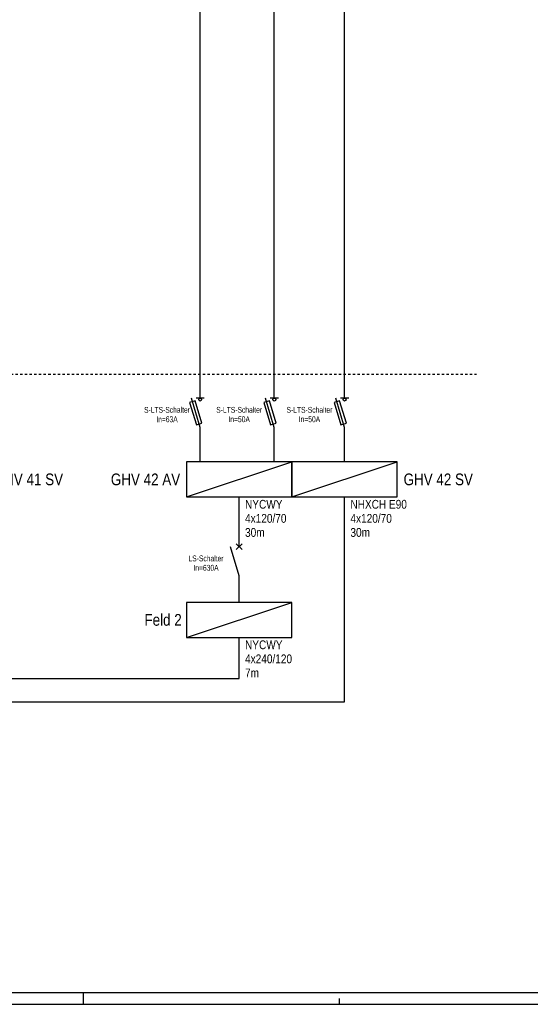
# Model space of a CAD drawing. Header units: millimetres. Extents: x -2000 to 116900, y -500 to 83600.
# Tile 4 of 7: x 73295 to 95098, y -500 to 41550. Entities that reach past the tile are written whole.
import ezdxf
from ezdxf.enums import TextEntityAlignment as Align

# ---------------------------------------------------------------- set-up
doc = ezdxf.new("R2010")
doc.units = ezdxf.units.MM
doc.linetypes.add('DDS_LT3', pattern=[200, 100, -100])
for name, color, linetype in [('ITB_ELT_TXT_Kennzeichnung', 7, 'Continuous'), ('ITB_XXX_Layout Legenden', 7, 'Continuous'), ('ITB_XXX_Layout Rahmen', 18, 'Continuous'), ('ITB_XXX_Schemata Bereiche', 7, 'Continuous'), ('ITB_XXX_Schemata Linien', 7, 'Continuous'), ('ITB_XXX_Schemata Symbole', 7, 'Continuous'), ('ITB_XXX_TXT_Schemata', 7, 'Continuous')]:
    doc.layers.add(name, color=color, linetype=linetype)
doc.styles.add('Arial Narrow', font='txt', dxfattribs={"height": 0.2})

# ---------------------------------------------------------------- blocks, each defined once
blk = doc.blocks.new('Schemasymbol-ID-60-8-1482-6002')
at = {"layer": 'ITB_XXX_Schemata Symbole', "color": 1, "lineweight": 30}
for points in [[(0, 1500), (0, 0), (4500, 0), (4500, 1500), (0, 1500)], [(0, 0), (4500, 1500)]]:
    blk.add_lwpolyline(points, dxfattribs=at)
blk = doc.blocks.new('Schemasymbol-ID-60-8-1482-6020')
at = {"layer": 'ITB_XXX_Schemata Symbole', "color": 1, "lineweight": 30}
for points in [[(0, 1500), (0, 0), (4500, 0), (4500, 1500), (0, 1500)], [(0, 0), (4500, 1500)]]:
    blk.add_lwpolyline(points, dxfattribs=at)
blk = doc.blocks.new('Schemasymbol-ID-60-8-1482-6553')
at = {"layer": 'ITB_XXX_Schemata Symbole', "color": 7, "lineweight": 30}
for points in [[(0, 1875), (0, 2500)], [(0, 0), (0, 625), (-375, 1875)], [(125, 1750), (-125, 2000)], [(-125, 1750), (125, 2000)]]:
    blk.add_lwpolyline(points, dxfattribs=at)
blk = doc.blocks.new('Schemasymbol-ID-60-8-1482-6574')
at = {"layer": 'ITB_XXX_Schemata Symbole', "color": 1, "lineweight": 30}
for points in [[(0, 1500), (0, 0), (4500, 0), (4500, 1500), (0, 1500)], [(0, 0), (4500, 1500)]]:
    blk.add_lwpolyline(points, dxfattribs=at)
blk = doc.blocks.new('Schemasymbol-ID-60-8-1482-6593')
at = {"layer": 'ITB_XXX_Schemata Symbole', "color": 7, "lineweight": 30}
for points in [[(0, 1875), (0, 2500)], [(0, 0), (0, 625), (-375, 1875)], [(177, 1875), (-177, 1875)]]:
    blk.add_lwpolyline(points, dxfattribs=at)
blk.add_circle((0, 1812), 62.5, dxfattribs=at)
blk = doc.blocks.new('Rechteck-ID-60-8-1482-6630')
at = {"layer": 'ITB_XXX_Layout Legenden', "color": 7, "lineweight": 30}
blk.add_lwpolyline([(-263, 443), (24, -515), (263, -443), (-24, 515), (-263, 443)], dxfattribs=at)
blk = doc.blocks.new('Schemasymbol-ID-60-8-1482-6634')
at = {"layer": 'ITB_XXX_Schemata Symbole', "color": 7, "lineweight": 30}
for points in [[(0, 1875), (0, 2500)], [(0, 0), (0, 625), (-375, 1875)], [(177, 1875), (-177, 1875)]]:
    blk.add_lwpolyline(points, dxfattribs=at)
blk.add_circle((0, 1812), 62.5, dxfattribs=at)
blk = doc.blocks.new('Rechteck-ID-60-8-1482-6655')
at = {"layer": 'ITB_XXX_Layout Legenden', "color": 7, "lineweight": 30}
blk.add_lwpolyline([(-263, 443), (24, -515), (263, -443), (-24, 515), (-263, 443)], dxfattribs=at)
blk = doc.blocks.new('Schemasymbol-ID-60-8-1482-6677')
at = {"layer": 'ITB_XXX_Schemata Symbole', "color": 7, "lineweight": 30}
for points in [[(0, 1875), (0, 2500)], [(0, 0), (0, 625), (-375, 1875)], [(177, 1875), (-177, 1875)]]:
    blk.add_lwpolyline(points, dxfattribs=at)
blk.add_circle((0, 1812), 62.5, dxfattribs=at)
blk = doc.blocks.new('Rechteck-ID-60-8-1482-6698')
at = {"layer": 'ITB_XXX_Layout Legenden', "color": 7, "lineweight": 30}
blk.add_lwpolyline([(-263, 443), (24, -515), (263, -443), (-24, 515), (-263, 443)], dxfattribs=at)
blk = doc.blocks.new('Text-Text- NYCWY--4x120-70--30m-ID-60-8-1482-7266')
at = {"layer": 'ITB_ELT_TXT_Kennzeichnung', "color": 7, "lineweight": 5, "style": 'Arial Narrow'}
for s, width, p, p2 in [('NYCWY', 1.000084, (0, 0), (1598, 0)), ('4x120/70', 0.999252, (0, -601), (1768, -601)), ('30m', 0.99923, (0, -1202), (836, -1202))]:
    blk.add_text(s, height=375, dxfattribs=dict(at, width=width)).set_placement(p, p2, align=Align.FIT)
blk = doc.blocks.new('Text-Text- NYCWY--4x240-120--7m-ID-60-8-1482-7277')
at = {"layer": 'ITB_ELT_TXT_Kennzeichnung', "color": 7, "lineweight": 5, "style": 'Arial Narrow'}
for s, width, p, p2 in [('NYCWY', 1.000084, (0, 0), (1598, 0)), ('4x240/120', 0.999242, (0, -601), (2007, -601)), ('7m', 0.999254, (0, -1202), (597, -1202))]:
    blk.add_text(s, height=375, dxfattribs=dict(at, width=width)).set_placement(p, p2, align=Align.FIT)
blk = doc.blocks.new('Text-Text- NHXCH E90--4x120-70--30m-ID-60-8-1482-7288')
at = {"layer": 'ITB_ELT_TXT_Kennzeichnung', "color": 7, "lineweight": 5, "style": 'Arial Narrow'}
for s, width, p, p2 in [('NHXCH E90', 0.999886, (0, 0), (2410, 0)), ('4x120/70', 0.999252, (0, -601), (1768, -601)), ('30m', 0.99923, (0, -1202), (836, -1202))]:
    blk.add_text(s, height=375, dxfattribs=dict(at, width=width)).set_placement(p, p2, align=Align.FIT)
blk = doc.blocks.new('Label-ID-60-8-1482-5958')
at = {"layer": 'ITB_XXX_TXT_Schemata', "color": 7, "lineweight": 5, "style": 'Arial Narrow', "width": 0.999938}
blk.add_text('GHV 41 SV', height=500, dxfattribs=at).set_placement((59004, 16235), (61965, 16235), align=Align.FIT)
blk = doc.blocks.new('Label-ID-60-8-1482-6004')
at = {"layer": 'ITB_XXX_TXT_Schemata', "color": 7, "lineweight": 5, "style": 'Arial Narrow', "width": 0.999938}
blk.add_text('GHV 42 SV', height=500, dxfattribs=at).set_placement((76504, 16235), (79465, 16235), align=Align.FIT)
blk = doc.blocks.new('Label-ID-60-8-1482-6040')
at = {"layer": 'ITB_XXX_TXT_Schemata', "color": 7, "lineweight": 5, "style": 'Arial Narrow', "width": 0.999938}
blk.add_text('GHV 42 AV', height=500, dxfattribs=at).set_placement((72004, 16235), (74965, 16235), align=Align.FIT)
blk = doc.blocks.new('Label-ID-60-8-1482-6569')
at = {"layer": 'ITB_XXX_TXT_Schemata', "color": 7, "lineweight": 5, "style": 'Arial Narrow'}
for s, width, p, p2 in [('LS-Schalter', 0.999667, (72320, 12068), (73816, 12068)), ('In=630A', 0.999497, (72531, 11667), (73606, 11667))]:
    blk.add_text(s, height=250, dxfattribs=dict(at, width=width)).set_placement(p, p2, align=Align.FIT)
blk = doc.blocks.new('Label-ID-60-8-1482-6585')
at = {"layer": 'ITB_XXX_TXT_Schemata', "color": 7, "lineweight": 5, "style": 'Arial Narrow', "width": 0.999683}
blk.add_text('Feld 2', height=500, dxfattribs=at).set_placement((72689, 10235), (74281, 10235), align=Align.FIT)
blk = doc.blocks.new('Label-ID-60-8-1482-6619')
at = {"layer": 'ITB_XXX_TXT_Schemata', "color": 7, "lineweight": 5, "style": 'Arial Narrow'}
for s, width, p, p2 in [('S-LTS-Schalter', 0.999785, (70423, 18413), (72380, 18413)), ('In=63A', 0.999554, (70944, 18012), (71859, 18012))]:
    blk.add_text(s, height=250, dxfattribs=dict(at, width=width)).set_placement(p, p2, align=Align.FIT)
blk = doc.blocks.new('Label-ID-60-8-1482-6644')
at = {"layer": 'ITB_XXX_TXT_Schemata', "color": 7, "lineweight": 5, "style": 'Arial Narrow'}
for s, width, p, p2 in [('S-LTS-Schalter', 0.999785, (73506, 18330), (75464, 18330)), ('In=50A', 0.999554, (74027, 17929), (74943, 17929))]:
    blk.add_text(s, height=250, dxfattribs=dict(at, width=width)).set_placement(p, p2, align=Align.FIT)
blk = doc.blocks.new('Label-ID-60-8-1482-6687')
at = {"layer": 'ITB_XXX_TXT_Schemata', "color": 7, "lineweight": 5, "style": 'Arial Narrow'}
for s, width, p, p2 in [('S-LTS-Schalter', 0.999785, (76506, 18330), (78464, 18330)), ('In=50A', 0.999554, (77027, 17929), (77943, 17929))]:
    blk.add_text(s, height=250, dxfattribs=dict(at, width=width)).set_placement(p, p2, align=Align.FIT)
blk = doc.blocks.new('Blätter-ID-60-1472-1482-1491')
at = {"layer": 'ITB_XXX_Layout Rahmen', "color": 7, "lineweight": 30}
for p, q in [((76000, 0), (76000, -500)), ((86950, -500), (86950, -250))]:
    blk.add_line(p, q, dxfattribs=at)
for points in [[(-2000, 83600), (-2000, -500), (116900, -500), (116900, 83600), (-2000, 83600)], [(0, 83100), (0, 0), (116400, 0), (116400, 83100), (0, 83100)]]:
    blk.add_lwpolyline(points, dxfattribs=at)

msp = doc.modelspace()

# ---------------------------------------------------------------- linework, layer by layer
at = {"layer": 'ITB_XXX_Schemata Bereiche', "color": 7, "linetype": 'DDS_LT3', "lineweight": 30}
msp.add_lwpolyline([(5918, 26417), (92803, 26417)], dxfattribs=at)
at = {"layer": 'ITB_XXX_Schemata Linien', "color": 7, "lineweight": 30}
for p, q in [((84168, 26012), (84168, 67417)), ((81001, 26012), (81001, 63417)), ((81001, 22667), (81001, 23512)), ((84168, 22667), (84168, 23512)), ((82668, 19667), (82668, 21167)), ((82668, 16667), (82668, 17167)), ((82668, 13417), (82668, 15167)), ((42168, 13417), (82668, 13417))]:
    msp.add_line(p, q, dxfattribs=at)
at = {"layer": 'ITB_XXX_Schemata Linien', "color": 1, "lineweight": 30}
for p, q in [((87168, 26012), (87168, 64417)), ((87168, 22667), (87168, 23512)), ((87168, 12417), (87168, 21167)), ((62418, 12417), (87168, 12417))]:
    msp.add_line(p, q, dxfattribs=at)

# ---------------------------------------------------------------- block references
at = {"layer": 'ITB_ELT_TXT_Kennzeichnung', "color": 7, "lineweight": 5}
for name, p in [('Text-Text- NYCWY--4x120-70--30m-ID-60-8-1482-7266', (82918, 20667)), ('Text-Text- NHXCH E90--4x120-70--30m-ID-60-8-1482-7288', (87418, 20667)), ('Text-Text- NYCWY--4x240-120--7m-ID-60-8-1482-7277', (82918, 14667))]:
    msp.add_blockref(name, p, dxfattribs=at)
at = {"layer": 'ITB_XXX_Layout Legenden', "color": 7, "lineweight": 30}
for name, p in [('Rechteck-ID-60-8-1482-6630', (80814, 24762)), ('Rechteck-ID-60-8-1482-6655', (83980, 24762)), ('Rechteck-ID-60-8-1482-6698', (86980, 24762))]:
    msp.add_blockref(name, p, dxfattribs=at)
at = {"layer": 'ITB_XXX_Layout Rahmen', "color": 7, "lineweight": 30}
msp.add_blockref('Blätter-ID-60-1472-1482-1491', (0, 0), dxfattribs=at)
at = {"layer": 'ITB_XXX_Schemata Symbole', "color": 7, "lineweight": 30}
for name, p in [('Schemasymbol-ID-60-8-1482-6593', (81001, 23512)), ('Schemasymbol-ID-60-8-1482-6634', (84168, 23512)), ('Schemasymbol-ID-60-8-1482-6677', (87168, 23512)), ('Schemasymbol-ID-60-8-1482-6553', (82668, 17167))]:
    msp.add_blockref(name, p, dxfattribs=at)
at = {"layer": 'ITB_XXX_Schemata Symbole', "color": 1, "lineweight": 30}
for name, p in [('Schemasymbol-ID-60-8-1482-6020', (80418, 21167)), ('Schemasymbol-ID-60-8-1482-6002', (84918, 21167)), ('Schemasymbol-ID-60-8-1482-6574', (80418, 15167))]:
    msp.add_blockref(name, p, dxfattribs=at)
at = {"layer": 'ITB_XXX_TXT_Schemata', "color": 7, "lineweight": 5}
for name, p in [('Label-ID-60-8-1482-6619', (8183, 6349)), ('Label-ID-60-8-1482-6644', (8183, 6433)), ('Label-ID-60-8-1482-6687', (8183, 6433)), ('Label-ID-60-8-1482-5958', (13183, 5433)), ('Label-ID-60-8-1482-6040', (5183, 5433)), ('Label-ID-60-8-1482-6004', (13183, 5433)), ('Label-ID-60-8-1482-6569', (8183, 6349)), ('Label-ID-60-8-1482-6585', (5933, 5433))]:
    msp.add_blockref(name, p, dxfattribs=at)

doc.saveas('drawing.dxf')
